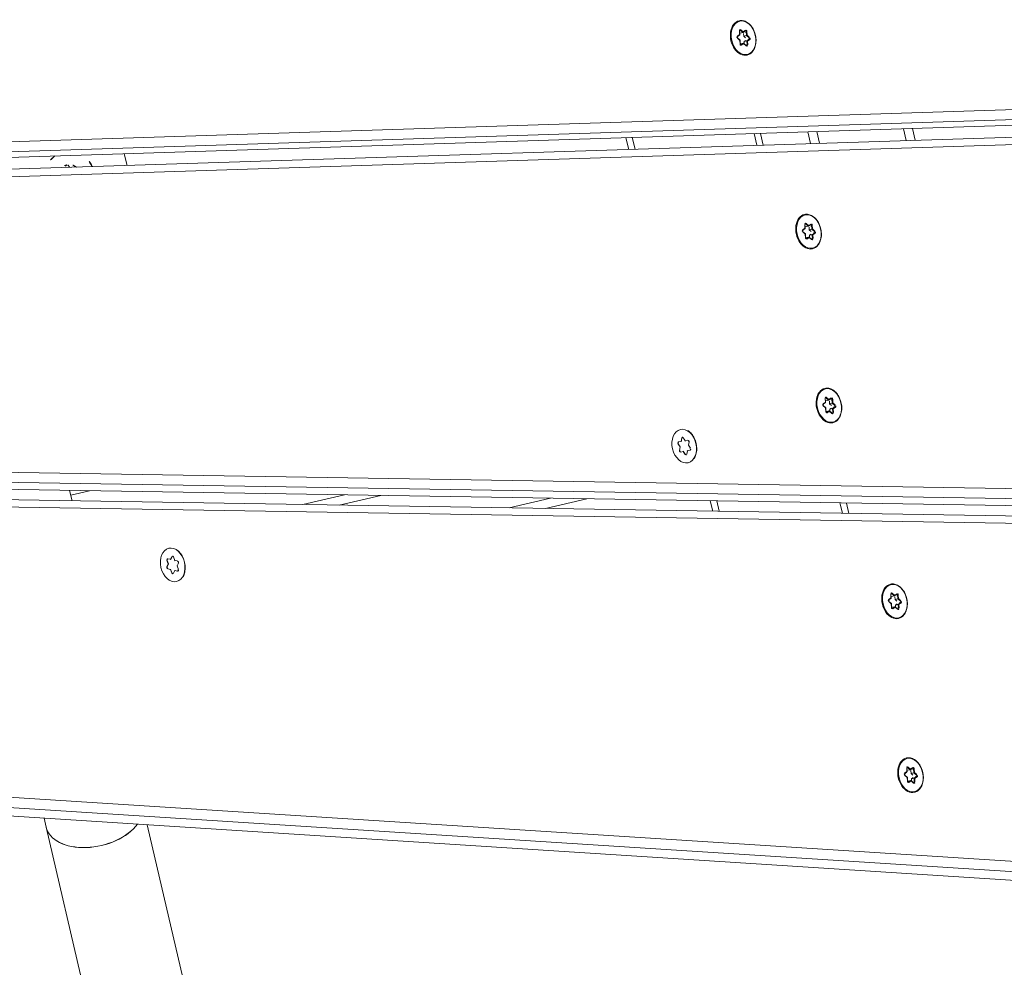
# Model space of a CAD drawing. Extents: x 5477758 to 5478338, y 5918274 to 5918502.
# Tile 96 of 121: x 5477952.226 to 5477952.561, y 5918461.895 to 5918462.217. Entities that reach past the tile are written whole.
import ezdxf

# ---------------------------------------------------------------- set-up
doc = ezdxf.new("R2010")
doc.units = 0
doc.layers.get('0').update_dxf_attribs({"color": 8, "linetype": 'CONTINUOUS', "lineweight": 13})
doc.layers.add('0_PROJEKTOWANE ZABAWKI', color=8, linetype='CONTINUOUS', lineweight=0)

# ---------------------------------------------------------------- blocks, each defined once
blk = doc.blocks.new('zw$CEC1')
for p, q in [((1164.884, -658.59), (1177.805, -593.583)), ((1175.51, -658.257), (1191.631, -593.609)), ((1177.508, -593.766), (1164.587, -658.772)), ((1191.335, -593.784), (1175.214, -658.433)), ((1176.35, -594.803), (1163.43, -659.81)), ((1163.727, -660.052), (1176.648, -595.045)), ((1189.853, -595.852), (1174.406, -657.798)), ((1176.648, -596.035), (1163.727, -661.042)), ((1174.701, -658.047), (1190.148, -596.101)), ((1203.559, -596.174), (1185.064, -657.701)), ((1185.358, -657.957), (1203.853, -596.43)), ((1190.148, -597.091), (1174.701, -659.037)), ((1203.853, -597.42), (1185.358, -658.947)), ((1174.762, -607.578), (1174.353, -607.578)), ((1174.294, -607.878), (1174.703, -607.878)), ((1173.658, -611.078), (1174.067, -611.078)), ((1174.126, -610.778), (1173.717, -610.778)), ((1176.772, -611.776), (1176.684, -611.841)), ((1176.737, -611.69), (1176.772, -611.776)), ((1176.788, -611.787), (1176.751, -611.695)), ((1176.787, -611.671), (1176.919, -611.694)), ((1176.787, -611.675), (1176.787, -611.671)), ((1176.914, -611.672), (1176.791, -611.65)), ((1176.826, -611.773), (1176.919, -611.79)), ((1177.002, -611.608), (1176.914, -611.672)), ((1176.919, -611.694), (1177.013, -611.625)), ((1176.919, -611.694), (1176.919, -611.79)), ((1176.919, -611.79), (1176.986, -611.741)), ((1177.013, -611.625), (1177.013, -611.629)), ((1177.064, -611.634), (1177.101, -611.727)), ((1177.064, -611.638), (1177.064, -611.634)), ((1177.075, -611.757), (1177.101, -611.822)), ((1177.113, -611.707), (1177.078, -611.621)), ((1177.101, -611.727), (1177.233, -611.75)), ((1177.101, -611.727), (1177.101, -611.822)), ((1177.236, -611.729), (1177.113, -611.707)), ((1177.233, -611.75), (1177.233, -611.753)), ((1189.698, -611.771), (1189.61, -611.835)), ((1189.663, -611.684), (1189.698, -611.771)), ((1189.714, -611.781), (1189.677, -611.689)), ((1189.713, -611.665), (1189.845, -611.689)), ((1189.713, -611.669), (1189.713, -611.665)), ((1189.84, -611.666), (1189.717, -611.645)), ((1189.752, -611.768), (1189.845, -611.784)), ((1189.929, -611.602), (1189.84, -611.666)), ((1189.845, -611.689), (1189.939, -611.62)), ((1189.845, -611.689), (1189.845, -611.784)), ((1189.845, -611.784), (1189.912, -611.735)), ((1189.939, -611.62), (1189.939, -611.623)), ((1189.99, -611.629), (1190.027, -611.721)), ((1189.99, -611.632), (1189.99, -611.629)), ((1190.001, -611.751), (1190.027, -611.816)), ((1190.039, -611.701), (1190.004, -611.615)), ((1190.027, -611.721), (1190.159, -611.744)), ((1190.027, -611.721), (1190.027, -611.816)), ((1190.162, -611.723), (1190.039, -611.701)), ((1190.175, -611.775), (1190.082, -611.843)), ((1190.096, -611.841), (1190.184, -611.776)), ((1190.159, -611.744), (1190.159, -611.748)), ((1176.694, -611.859), (1176.789, -611.79)), ((1176.694, -611.862), (1176.694, -611.859)), ((1176.705, -611.894), (1176.828, -611.916)), ((1176.837, -611.913), (1176.708, -611.89)), ((1176.768, -611.9), (1176.789, -611.885)), ((1176.789, -611.79), (1176.789, -611.885)), ((1176.828, -611.916), (1176.863, -612.002)), ((1176.877, -612.007), (1176.84, -611.915)), ((1177.023, -611.946), (1176.93, -612.014)), ((1176.939, -612.015), (1177.027, -611.951)), ((1177.153, -611.968), (1177.024, -611.946)), ((1177.027, -611.951), (1177.15, -611.972)), ((1177.101, -611.822), (1177.174, -611.835)), ((1177.153, -611.854), (1177.19, -611.946)), ((1177.153, -611.854), (1177.153, -611.947)), ((1177.249, -611.78), (1177.156, -611.849)), ((1177.17, -611.846), (1177.258, -611.782)), ((1177.205, -611.933), (1177.17, -611.846)), ((1177.19, -611.946), (1177.19, -611.95)), ((1189.62, -611.853), (1189.715, -611.784)), ((1189.62, -611.857), (1189.62, -611.853)), ((1189.631, -611.888), (1189.754, -611.91)), ((1189.763, -611.907), (1189.634, -611.884)), ((1189.694, -611.895), (1189.715, -611.88)), ((1189.715, -611.784), (1189.715, -611.88)), ((1189.754, -611.91), (1189.789, -611.996)), ((1189.803, -612.001), (1189.766, -611.909)), ((1189.949, -611.94), (1189.856, -612.008)), ((1189.865, -612.01), (1189.953, -611.945)), ((1190.079, -611.963), (1189.95, -611.94)), ((1189.953, -611.945), (1190.076, -611.967)), ((1190.027, -611.816), (1190.1, -611.829)), ((1190.079, -611.848), (1190.116, -611.941)), ((1190.079, -611.848), (1190.079, -611.941)), ((1190.131, -611.927), (1190.096, -611.841)), ((1190.116, -611.941), (1190.116, -611.944)), ((1169.807, -612.366), (1169.842, -612.453)), ((1169.858, -612.463), (1169.821, -612.371)), ((1169.858, -612.347), (1169.989, -612.371)), ((1169.858, -612.351), (1169.858, -612.347)), ((1169.985, -612.348), (1169.861, -612.327)), ((1170.073, -612.284), (1169.985, -612.348)), ((1169.989, -612.371), (1170.084, -612.302)), ((1169.989, -612.371), (1169.989, -612.466)), ((1169.989, -612.466), (1170.056, -612.417)), ((1170.084, -612.302), (1170.084, -612.305)), ((1170.134, -612.311), (1170.171, -612.403)), ((1170.134, -612.314), (1170.134, -612.311)), ((1170.145, -612.433), (1170.171, -612.498)), ((1170.183, -612.383), (1170.148, -612.297)), ((1170.171, -612.403), (1170.303, -612.426)), ((1170.171, -612.403), (1170.171, -612.498)), ((1170.307, -612.405), (1170.183, -612.383)), ((1170.303, -612.426), (1170.303, -612.429)), ((1182.698, -612.44), (1182.61, -612.505)), ((1182.663, -612.354), (1182.698, -612.44)), ((1182.714, -612.451), (1182.677, -612.359)), ((1182.713, -612.335), (1182.845, -612.358)), ((1182.713, -612.339), (1182.713, -612.335)), ((1182.84, -612.336), (1182.717, -612.314)), ((1182.752, -612.437), (1182.845, -612.454)), ((1182.929, -612.271), (1182.84, -612.336)), ((1182.845, -612.358), (1182.939, -612.289)), ((1182.845, -612.358), (1182.845, -612.454)), ((1182.845, -612.454), (1182.912, -612.405)), ((1182.939, -612.289), (1182.939, -612.293)), ((1182.99, -612.298), (1183.027, -612.39)), ((1182.99, -612.302), (1182.99, -612.298)), ((1183.001, -612.42), (1183.027, -612.486)), ((1183.039, -612.371), (1183.004, -612.285)), ((1183.027, -612.39), (1183.159, -612.413)), ((1183.027, -612.39), (1183.027, -612.486)), ((1183.162, -612.393), (1183.039, -612.371)), ((1183.175, -612.444), (1183.082, -612.512)), ((1183.096, -612.51), (1183.184, -612.446)), ((1183.159, -612.413), (1183.159, -612.417)), ((1195.818, -612.411), (1195.73, -612.476)), ((1195.735, -612.498), (1195.829, -612.429)), ((1195.829, -612.429), (1195.829, -612.433)), ((1195.879, -612.438), (1195.917, -612.53)), ((1195.879, -612.442), (1195.879, -612.438)), ((1195.929, -612.511), (1195.894, -612.425)), ((1169.842, -612.453), (1169.754, -612.517)), ((1169.765, -612.535), (1169.859, -612.466)), ((1169.765, -612.539), (1169.765, -612.535)), ((1169.775, -612.57), (1169.899, -612.592)), ((1169.907, -612.589), (1169.778, -612.566)), ((1169.838, -612.577), (1169.859, -612.562)), ((1169.859, -612.466), (1169.859, -612.562)), ((1169.896, -612.45), (1169.989, -612.466)), ((1169.899, -612.592), (1169.934, -612.678)), ((1169.948, -612.683), (1169.91, -612.591)), ((1170.094, -612.622), (1170, -612.69)), ((1170.009, -612.692), (1170.098, -612.627)), ((1170.223, -612.644), (1170.094, -612.622)), ((1170.098, -612.627), (1170.221, -612.649)), ((1170.171, -612.498), (1170.245, -612.511)), ((1170.223, -612.53), (1170.26, -612.623)), ((1170.223, -612.53), (1170.223, -612.623)), ((1170.319, -612.457), (1170.226, -612.525)), ((1170.24, -612.523), (1170.328, -612.458)), ((1170.275, -612.609), (1170.24, -612.523)), ((1170.26, -612.623), (1170.26, -612.626)), ((1173.753, -612.658), (1173.344, -612.658)), ((1182.621, -612.523), (1182.715, -612.454)), ((1182.621, -612.526), (1182.621, -612.523)), ((1182.631, -612.558), (1182.754, -612.579)), ((1182.763, -612.576), (1182.634, -612.553)), ((1182.694, -612.564), (1182.715, -612.549)), ((1182.715, -612.454), (1182.715, -612.549)), ((1182.754, -612.579), (1182.789, -612.666)), ((1182.803, -612.671), (1182.766, -612.579)), ((1182.949, -612.609), (1182.856, -612.678)), ((1182.865, -612.679), (1182.953, -612.614)), ((1183.079, -612.632), (1182.95, -612.609)), ((1182.953, -612.614), (1183.077, -612.636)), ((1183.027, -612.486), (1183.101, -612.499)), ((1183.079, -612.518), (1183.116, -612.61)), ((1183.079, -612.518), (1183.079, -612.61)), ((1183.131, -612.597), (1183.096, -612.51)), ((1183.116, -612.61), (1183.116, -612.614)), ((1186.629, -612.658), (1186.266, -612.658)), ((1195.588, -612.58), (1195.499, -612.645)), ((1195.51, -612.663), (1195.604, -612.594)), ((1195.51, -612.666), (1195.51, -612.663)), ((1195.521, -612.698), (1195.644, -612.719)), ((1195.653, -612.716), (1195.524, -612.694)), ((1195.553, -612.494), (1195.588, -612.58)), ((1195.604, -612.591), (1195.567, -612.499)), ((1195.584, -612.704), (1195.604, -612.689)), ((1195.603, -612.475), (1195.735, -612.498)), ((1195.603, -612.479), (1195.603, -612.475)), ((1195.604, -612.594), (1195.604, -612.689)), ((1195.73, -612.476), (1195.607, -612.454)), ((1195.642, -612.577), (1195.735, -612.594)), ((1195.644, -612.719), (1195.679, -612.806)), ((1195.693, -612.811), (1195.656, -612.719)), ((1195.735, -612.498), (1195.735, -612.594)), ((1195.735, -612.594), (1195.802, -612.545)), ((1195.839, -612.749), (1195.746, -612.818)), ((1195.755, -612.819), (1195.843, -612.754)), ((1195.969, -612.772), (1195.84, -612.749)), ((1195.843, -612.754), (1195.966, -612.776)), ((1195.89, -612.56), (1195.917, -612.626)), ((1195.917, -612.53), (1196.049, -612.554)), ((1195.917, -612.53), (1195.917, -612.626)), ((1195.917, -612.626), (1195.99, -612.639)), ((1196.052, -612.533), (1195.929, -612.511)), ((1195.969, -612.658), (1196.006, -612.75)), ((1195.969, -612.658), (1195.969, -612.75)), ((1196.065, -612.584), (1195.972, -612.652)), ((1195.985, -612.65), (1196.074, -612.586)), ((1196.02, -612.737), (1195.985, -612.65)), ((1196.006, -612.75), (1196.006, -612.754)), ((1196.049, -612.554), (1196.049, -612.557)), ((1173.301, -612.87), (1173.711, -612.87)), ((1186.214, -612.87), (1186.576, -612.87)), ((1172.901, -616.946), (1172.491, -616.946)), ((1185.56, -616.946), (1185.197, -616.946)), ((1172.449, -617.158), (1172.858, -617.158)), ((1182.956, -617.435), (1182.953, -617.525)), ((1183.133, -617.455), (1183.024, -617.409)), ((1183.244, -617.412), (1183.133, -617.455)), ((1183.308, -617.53), (1183.311, -617.441)), ((1185.144, -617.158), (1185.507, -617.158)), ((1182.84, -617.623), (1182.948, -617.67)), ((1182.953, -617.525), (1182.842, -617.568)), ((1182.96, -617.669), (1182.846, -617.62)), ((1182.948, -617.67), (1182.946, -617.76)), ((1183.124, -617.739), (1183.007, -617.785)), ((1183.012, -617.788), (1183.124, -617.745)), ((1183.238, -617.788), (1183.124, -617.739)), ((1183.124, -617.745), (1183.232, -617.792)), ((1183.409, -617.629), (1183.292, -617.674)), ((1183.301, -617.765), (1183.303, -617.675)), ((1183.303, -617.675), (1183.415, -617.632)), ((1183.416, -617.577), (1183.308, -617.53)), ((1184.128, -622.686), (1184.128, -621.233)), ((1183.828, -622.436), (1183.828, -623.889)), ((1182.428, -629.504), (1182.428, -628.05)), ((1182.128, -629.253), (1182.128, -630.707)), ((1169.116, -633.928), (1169.525, -633.928)), ((1182.844, -635.449), (1182.927, -635.517)), ((1182.941, -635.52), (1182.853, -635.448)), ((1182.994, -635.38), (1182.869, -635.397)), ((1182.927, -635.517), (1182.885, -635.602)), ((1183.035, -635.296), (1182.994, -635.38)), ((1183.195, -635.353), (1183.112, -635.285)), ((1183.32, -635.336), (1183.195, -635.353)), ((1183.385, -635.578), (1183.254, -635.596)), ((1183.262, -635.599), (1183.387, -635.582)), ((1183.329, -635.462), (1183.371, -635.378)), ((1183.413, -635.53), (1183.329, -635.462)), ((1183.065, -635.622), (1182.934, -635.64)), ((1182.936, -635.644), (1183.061, -635.627)), ((1183.061, -635.627), (1183.144, -635.695)), ((1183.154, -635.694), (1183.066, -635.622)), ((1183.221, -635.684), (1183.262, -635.599)), ((1180.028, -638.335), (1180.028, -637.675)), ((1180.226, -638.335), (1179.864, -638.335)), ((1191.554, -638.335), (1333.074, -638.335)), ((1190.541, -641.705), (1190.852, -641.705)), ((1190.852, -641.705), (1333.074, -641.705))]:
    blk.add_line(p, q)
for centre, radius, start, end in [((1169.443, -635.928), 0.85, 100.0597, 135.4134), ((1169.443, -635.928), 0.4, 129.2874, 179.1746), ((1169.113, -635.923), 0.07, 88.5959, 179.1746), ((1169.113, -635.923), 0.07, 179.1746, 269.7534), ((1169.443, -635.928), 0.4, 179.1746, 208.23), ((1169.116, -635.803), 0.05, 268.5959, 305.2887), ((1169.443, -635.928), 0.85, 202.104, 237.4577), ((1169.112, -636.043), 0.05, 86.9238, 89.7534)]:
    blk.add_arc(centre, radius, start, end)
for centre in [(1176.971, -611.811), (1189.897, -611.806), (1170.041, -612.488), (1182.897, -612.475), (1195.787, -612.615), (1183.128, -617.6), (1183.128, -635.49)]:
    blk.add_ellipse(centre, major_axis=(0.58, 0), ratio=0.707107)
for centre, major_axis, ratio, start_param, end_param in [((1176.78, -611.681), (-0.045, 0), 0.707107, 4.467995, 6.56239), ((1176.737, -611.701), (0.0139, 0.0056), 0.679724, 0, 1.301881), ((1176.78, -611.692), (-0.03, 0), 0.707107, 4.467995, 6.283185), ((1176.971, -611.826), (0.25, 0), 0.707107, 2.189614, 2.547433), ((1176.772, -611.787), (0.0166, -0.0047), 0.601017, 0.16912, 1.739916), ((1176.791, -611.661), (0.0026, 0.0148), 0.171098, 0.800479, 2.371275), ((1176.914, -611.683), (0.0037, -0.0158), 0.19164, 0.688736, 2.259533), ((1176.971, -611.826), (0.25, 0), 0.707107, 1.142416, 1.510388), ((1177.035, -611.63), (0.045, 0), 0.707107, 0.279204, 2.3736), ((1177.002, -611.618), (-0.0089, 0.0121), 0.508626, 3.748748, 5.319544), ((1177.035, -611.64), (0.03, 0), 0.707107, 0.279204, 2.3736), ((1177.078, -611.631), (-0.0139, -0.0056), 0.679724, 4.443473, 6.01427), ((1177.113, -611.718), (-0.0104, -0.0129), 0.462667, 4.192773, 5.763569), ((1176.971, -611.826), (0.25, 0), 0.707107, 0.130169, 0.46319), ((1177.236, -611.74), (0.0026, 0.0148), 0.171098, 0.800479, 2.371275), ((1177.225, -611.77), (0.03, 0), 0.707107, 0, 1.326402), ((1177.225, -611.76), (0.045, 0), 0.707107, 5.515192, 7.609587), ((1189.706, -611.675), (-0.045, 0), 0.707107, 4.467995, 6.56239), ((1189.663, -611.695), (0.0139, 0.0056), 0.679724, 0, 1.301881), ((1189.706, -611.686), (-0.03, 0), 0.707107, 4.467995, 6.283185), ((1189.897, -611.82), (0.25, 0), 0.707107, 2.189614, 2.547433), ((1189.698, -611.781), (0.0166, -0.0047), 0.601017, 0.16912, 1.739916), ((1189.717, -611.655), (0.0026, 0.0148), 0.171098, 0.800479, 2.371275), ((1189.84, -611.677), (0.0037, -0.0158), 0.19164, 0.688736, 2.259533), ((1189.897, -611.82), (0.25, 0), 0.707107, 1.142416, 1.510388), ((1189.961, -611.624), (0.045, 0), 0.707107, 0.279204, 2.3736), ((1189.929, -611.612), (-0.0089, 0.0121), 0.508626, 3.748748, 5.319544), ((1189.961, -611.634), (0.03, 0), 0.707107, 0.279204, 2.3736), ((1190.004, -611.626), (-0.0139, -0.0056), 0.679724, 4.443473, 6.01427), ((1190.039, -611.712), (-0.0104, -0.0129), 0.462667, 4.192773, 5.763569), ((1189.897, -611.82), (0.25, 0), 0.707107, 0.130169, 0.46319), ((1190.162, -611.734), (0.0026, 0.0148), 0.171098, 0.800479, 2.371275), ((1190.152, -611.765), (0.03, 0), 0.707107, 0, 1.326402), ((1190.152, -611.754), (0.045, 0), 0.707107, 5.515192, 7.609587), ((1190.184, -611.787), (-0.0089, 0.0121), 0.508626, 5.319544, 6.283185), ((1176.971, -611.826), (-0.6, 0), 0.707107, 0, 3.141593), ((1176.716, -611.863), (-0.045, 0), 0.707107, 5.515192, 7.609587), ((1176.684, -611.852), (-0.0089, 0.0121), 0.508626, 3.748748, 5.319544), ((1176.716, -611.874), (-0.03, 0), 0.707107, 5.515192, 6.283185), ((1176.705, -611.905), (0.0026, 0.0148), 0.171098, 0, 0.800479), ((1176.971, -611.826), (-0.25, 0), 0.707107, 0.095219, 0.407877), ((1176.828, -611.926), (-0.0104, -0.0129), 0.462667, 2.890892, 4.192773), ((1176.863, -612.013), (0.0139, 0.0056), 0.679724, 0, 1.301881), ((1176.907, -611.993), (-0.045, 0), 0.707107, 0.279204, 2.3736), ((1176.971, -611.826), (-0.25, 0), 0.707107, 1.152569, 1.475438), ((1176.939, -612.026), (-0.0089, 0.0121), 0.508626, 5.319544, 6.283185), ((1177.027, -611.961), (0.0037, -0.0158), 0.19164, 2.259533, 3.223174), ((1176.971, -611.826), (-0.25, 0), 0.707107, 2.244927, 2.557585), ((1177.161, -611.942), (0.045, 0), 0.707107, 4.467995, 6.56239), ((1177.15, -611.983), (0.0026, 0.0148), 0.171098, 0, 0.800479), ((1177.17, -611.857), (-0.0166, 0.0047), 0.601017, 4.881509, 6.452305), ((1177.205, -611.943), (-0.0139, -0.0056), 0.679724, 4.443473, 6.01427), ((1177.161, -611.952), (0.03, 0), 0.707107, 0, 0.279204), ((1177.258, -611.792), (-0.0089, 0.0121), 0.508626, 5.319544, 6.283185), ((1189.897, -611.82), (-0.6, 0), 0.707107, 0, 3.141593), ((1189.642, -611.857), (-0.045, 0), 0.707107, 5.515192, 7.609587), ((1189.61, -611.846), (-0.0089, 0.0121), 0.508626, 3.748748, 5.319544), ((1189.642, -611.868), (-0.03, 0), 0.707107, 5.515192, 6.283185), ((1189.631, -611.899), (0.0026, 0.0148), 0.171098, 0, 0.800479), ((1189.897, -611.82), (-0.25, 0), 0.707107, 0.095219, 0.407877), ((1189.754, -611.921), (-0.0104, -0.0129), 0.462667, 2.890892, 4.192773), ((1189.789, -612.007), (0.0139, 0.0056), 0.679724, 0, 1.301881), ((1189.833, -611.987), (-0.045, 0), 0.707107, 0.279204, 2.3736), ((1189.897, -611.82), (-0.25, 0), 0.707107, 1.152569, 1.475438), ((1189.865, -612.02), (-0.0089, 0.0121), 0.508626, 5.319544, 6.283185), ((1189.953, -611.956), (0.0037, -0.0158), 0.19164, 2.259533, 3.223174), ((1189.897, -611.82), (-0.25, 0), 0.707107, 2.244927, 2.557585), ((1190.087, -611.936), (0.045, 0), 0.707107, 4.467995, 6.56239), ((1190.076, -611.977), (0.0026, 0.0148), 0.171098, 0, 0.800479), ((1190.096, -611.851), (-0.0166, 0.0047), 0.601017, 4.881509, 6.452305), ((1190.131, -611.938), (-0.0139, -0.0056), 0.679724, 4.443473, 6.01427), ((1190.087, -611.946), (0.03, 0), 0.707107, 0, 0.279204), ((1169.85, -612.357), (-0.045, 0), 0.707107, 4.467995, 6.56239), ((1169.807, -612.377), (0.0139, 0.0056), 0.679724, 0, 1.301881), ((1169.85, -612.368), (-0.03, 0), 0.707107, 4.467995, 6.283185), ((1170.041, -612.502), (0.25, 0), 0.707107, 2.189614, 2.547433), ((1169.861, -612.337), (0.0026, 0.0148), 0.171098, 0.800479, 2.371275), ((1169.985, -612.359), (0.0037, -0.0158), 0.19164, 0.688736, 2.259533), ((1170.041, -612.502), (0.25, 0), 0.707107, 1.142416, 1.510388), ((1170.105, -612.306), (0.045, 0), 0.707107, 0.279204, 2.3736), ((1170.073, -612.294), (-0.0089, 0.0121), 0.508626, 3.748748, 5.319544), ((1170.105, -612.316), (0.03, 0), 0.707107, 0.279204, 2.3736), ((1170.148, -612.308), (-0.0139, -0.0056), 0.679724, 4.443473, 6.01427), ((1170.183, -612.394), (-0.0104, -0.0129), 0.462667, 4.192773, 5.763569), ((1170.041, -612.502), (0.25, 0), 0.707107, 0.130169, 0.46319), ((1170.307, -612.416), (0.0026, 0.0148), 0.171098, 0.800479, 2.371275), ((1170.296, -612.447), (0.03, 0), 0.707107, 0, 1.326402), ((1170.296, -612.436), (0.045, 0), 0.707107, 5.515192, 7.609587), ((1182.706, -612.345), (-0.045, 0), 0.707107, 4.467995, 6.56239), ((1182.663, -612.364), (0.0139, 0.0056), 0.679724, 0, 1.301881), ((1182.706, -612.356), (-0.03, 0), 0.707107, 4.467995, 6.283185), ((1182.897, -612.489), (0.25, 0), 0.707107, 2.189614, 2.547433), ((1182.698, -612.451), (0.0166, -0.0047), 0.601017, 0.16912, 1.739916), ((1182.717, -612.325), (0.0026, 0.0148), 0.171098, 0.800479, 2.371275), ((1182.84, -612.346), (0.0037, -0.0158), 0.19164, 0.688736, 2.259533), ((1182.897, -612.489), (0.25, 0), 0.707107, 1.142416, 1.510388), ((1182.961, -612.293), (0.045, 0), 0.707107, 0.279204, 2.3736), ((1182.929, -612.282), (-0.0089, 0.0121), 0.508626, 3.748748, 5.319544), ((1182.961, -612.304), (0.03, 0), 0.707107, 0.279204, 2.3736), ((1183.004, -612.295), (-0.0139, -0.0056), 0.679724, 4.443473, 6.01427), ((1183.039, -612.381), (-0.0104, -0.0129), 0.462667, 4.192773, 5.763569), ((1182.897, -612.489), (0.25, 0), 0.707107, 0.130169, 0.46319), ((1183.162, -612.403), (0.0026, 0.0148), 0.171098, 0.800479, 2.371275), ((1183.152, -612.434), (0.03, 0), 0.707107, 0, 1.326402), ((1183.152, -612.423), (0.045, 0), 0.707107, 5.515192, 7.609587), ((1183.184, -612.456), (-0.0089, 0.0121), 0.508626, 5.319544, 6.283185), ((1195.851, -612.433), (0.045, 0), 0.707107, 0.279204, 2.3736), ((1195.818, -612.422), (-0.0089, 0.0121), 0.508626, 3.748748, 5.319544), ((1195.851, -612.444), (0.03, 0), 0.707107, 0.279204, 2.3736), ((1195.894, -612.435), (-0.0139, -0.0056), 0.679724, 4.443473, 6.01427), ((1170.041, -612.502), (-0.6, 0), 0.707107, 0, 3.141593), ((1169.786, -612.539), (-0.045, 0), 0.707107, 5.515192, 7.609587), ((1169.754, -612.528), (-0.0089, 0.0121), 0.508626, 3.748748, 5.319544), ((1169.786, -612.55), (-0.03, 0), 0.707107, 5.515192, 6.283185), ((1169.775, -612.581), (0.0026, 0.0148), 0.171098, 0, 0.800479), ((1170.041, -612.502), (-0.25, 0), 0.707107, 0.095219, 0.407877), ((1169.842, -612.463), (0.0166, -0.0047), 0.601017, 0.16912, 1.739916), ((1169.899, -612.602), (-0.0104, -0.0129), 0.462667, 2.890892, 4.192773), ((1169.934, -612.689), (0.0139, 0.0056), 0.679724, 0, 1.301881), ((1169.977, -612.669), (-0.045, 0), 0.707107, 0.279204, 2.3736), ((1170.041, -612.502), (-0.25, 0), 0.707107, 1.152569, 1.475438), ((1170.009, -612.702), (-0.0089, 0.0121), 0.508626, 5.319544, 6.283185), ((1170.098, -612.638), (0.0037, -0.0158), 0.19164, 2.259533, 3.223174), ((1170.041, -612.502), (-0.25, 0), 0.707107, 2.244927, 2.557585), ((1170.232, -612.618), (0.045, 0), 0.707107, 4.467995, 6.56239), ((1170.221, -612.659), (0.0026, 0.0148), 0.171098, 0, 0.800479), ((1170.24, -612.533), (-0.0166, 0.0047), 0.601017, 4.881509, 6.452305), ((1170.275, -612.62), (-0.0139, -0.0056), 0.679724, 4.443473, 6.01427), ((1170.232, -612.628), (0.03, 0), 0.707107, 0, 0.279204), ((1170.328, -612.469), (-0.0089, 0.0121), 0.508626, 5.319544, 6.283185), ((1182.897, -612.489), (-0.6, 0), 0.707107, 0, 3.141593), ((1182.642, -612.527), (-0.045, 0), 0.707107, 5.515192, 7.609587), ((1182.61, -612.515), (-0.0089, 0.0121), 0.508626, 3.748748, 5.319544), ((1182.642, -612.537), (-0.03, 0), 0.707107, 5.515192, 6.283185), ((1182.631, -612.568), (0.0026, 0.0148), 0.171098, 0, 0.800479), ((1182.897, -612.489), (-0.25, 0), 0.707107, 0.095219, 0.407877), ((1182.754, -612.59), (-0.0104, -0.0129), 0.462667, 2.890892, 4.192773), ((1182.789, -612.676), (0.0139, 0.0056), 0.679724, 0, 1.301881), ((1182.833, -612.657), (-0.045, 0), 0.707107, 0.279204, 2.3736), ((1182.897, -612.489), (-0.25, 0), 0.707107, 1.152569, 1.475438), ((1182.865, -612.69), (-0.0089, 0.0121), 0.508626, 5.319544, 6.283185), ((1182.953, -612.625), (0.0037, -0.0158), 0.19164, 2.259533, 3.223174), ((1182.897, -612.489), (-0.25, 0), 0.707107, 2.244927, 2.557585), ((1183.087, -612.605), (0.045, 0), 0.707107, 4.467995, 6.56239), ((1183.077, -612.647), (0.0026, 0.0148), 0.171098, 0, 0.800479), ((1183.096, -612.521), (-0.0166, 0.0047), 0.601017, 4.881509, 6.452305), ((1183.131, -612.607), (-0.0139, -0.0056), 0.679724, 4.443473, 6.01427), ((1183.087, -612.616), (0.03, 0), 0.707107, 0, 0.279204), ((1195.787, -612.629), (-0.6, 0), 0.707107, 0, 3.141593), ((1195.532, -612.667), (-0.045, 0), 0.707107, 5.515192, 7.609587), ((1195.499, -612.655), (-0.0089, 0.0121), 0.508626, 3.748748, 5.319544), ((1195.532, -612.677), (-0.03, 0), 0.707107, 5.515192, 6.283185), ((1195.521, -612.708), (0.0026, 0.0148), 0.171098, 0, 0.800479), ((1195.787, -612.629), (-0.25, 0), 0.707107, 0.095219, 0.407877), ((1195.596, -612.485), (-0.045, 0), 0.707107, 4.467995, 6.56239), ((1195.553, -612.504), (0.0139, 0.0056), 0.679724, 0, 1.301881), ((1195.596, -612.496), (-0.03, 0), 0.707107, 4.467995, 6.283185), ((1195.787, -612.629), (0.25, 0), 0.707107, 2.189614, 2.547433), ((1195.588, -612.591), (0.0166, -0.0047), 0.601017, 0.16912, 1.739916), ((1195.607, -612.465), (0.0026, 0.0148), 0.171098, 0.800479, 2.371275), ((1195.644, -612.73), (-0.0104, -0.0129), 0.462667, 2.890892, 4.192773), ((1195.73, -612.486), (0.0037, -0.0158), 0.19164, 0.688736, 2.259533), ((1195.787, -612.629), (0.25, 0), 0.707107, 1.142416, 1.510388), ((1195.843, -612.765), (0.0037, -0.0158), 0.19164, 2.259533, 3.223174), ((1195.929, -612.522), (-0.0104, -0.0129), 0.462667, 4.192773, 5.763569), ((1195.787, -612.629), (-0.25, 0), 0.707107, 2.244927, 2.557585), ((1195.977, -612.745), (0.045, 0), 0.707107, 4.467995, 6.56239), ((1195.966, -612.787), (0.0026, 0.0148), 0.171098, 0, 0.800479), ((1195.985, -612.661), (-0.0166, 0.0047), 0.601017, 4.881509, 6.452305), ((1196.02, -612.747), (-0.0139, -0.0056), 0.679724, 4.443473, 6.01427), ((1195.977, -612.756), (0.03, 0), 0.707107, 0, 0.279204), ((1195.787, -612.629), (0.25, 0), 0.707107, 0.130169, 0.46319), ((1196.052, -612.543), (0.0026, 0.0148), 0.171098, 0.800479, 2.371275), ((1196.041, -612.574), (0.03, 0), 0.707107, 0, 1.326402), ((1196.041, -612.564), (0.045, 0), 0.707107, 5.515192, 7.609587), ((1196.074, -612.596), (-0.0089, 0.0121), 0.508626, 5.319544, 6.283185), ((1195.679, -612.816), (0.0139, 0.0056), 0.679724, 0, 1.301881), ((1195.722, -612.797), (-0.045, 0), 0.707107, 0.279204, 2.3736), ((1195.787, -612.629), (-0.25, 0), 0.707107, 1.152569, 1.475438), ((1195.755, -612.83), (-0.0089, 0.0121), 0.508626, 5.319544, 6.283185), ((1183.001, -617.436), (-0.045, 0), 0.707107, 4.166874, 6.261269), ((1182.956, -617.446), (0.015, -0.0005), 0.706937, 0.361748, 1.592707), ((1183.024, -617.419), (0.0059, 0.0138), 0.366888, 0.863487, 2.094447), ((1183.133, -617.466), (-0.0003, -0.0162), 0.015336, 3.998817, 5.229777), ((1183.266, -617.44), (0.045, 0), 0.707107, 6.261269, 8.355665), ((1183.244, -617.423), (-0.0054, 0.014), 0.340049, 4.201264, 5.432223), ((1183.311, -617.451), (-0.015, 0.0005), 0.706937, 4.7343, 5.965259), ((1182.863, -617.596), (-0.045, 0), 0.707107, 5.214072, 7.308467), ((1182.84, -617.634), (0.0059, 0.0138), 0.366888, 0, 0.863487), ((1182.842, -617.579), (-0.0054, 0.014), 0.340049, 4.201264, 5.432223), ((1182.991, -617.76), (-0.045, 0), 0.707107, 6.261269, 8.355665), ((1182.946, -617.77), (0.015, -0.0005), 0.706937, 0.361748, 1.592707), ((1182.948, -617.68), (0.0143, 0.0091), 0.560065, 6.280323, 7.511282), ((1182.953, -617.536), (0.0138, -0.0098), 0.549448, 0.710709, 1.941669), ((1183.012, -617.799), (-0.0054, 0.014), 0.340049, 5.432223, 6.283185), ((1183.124, -617.756), (-0.0003, -0.0162), 0.015336, 3.13533, 3.998817), ((1183.256, -617.764), (0.045, 0), 0.707107, 4.166874, 6.261269), ((1183.232, -617.802), (0.0059, 0.0138), 0.366888, 0, 0.863487), ((1183.301, -617.776), (-0.015, 0.0005), 0.706937, 4.7343, 5.965259), ((1183.303, -617.686), (-0.0138, 0.0098), 0.549448, 5.083261, 6.314221), ((1183.308, -617.541), (-0.0143, -0.0091), 0.560065, 4.36969, 5.600649), ((1183.416, -617.588), (0.0059, 0.0138), 0.366888, 0.863487, 2.094447), ((1183.415, -617.643), (-0.0054, 0.014), 0.340049, 5.432223, 6.283185), ((1183.393, -617.604), (0.045, 0), 0.707107, 5.214072, 7.308467), ((1182.878, -635.429), (-0.045, 0), 0.707107, 4.902985, 6.99738), ((1182.844, -635.46), (0.0095, 0.0116), 0.534305, 0, 0.990908), ((1182.869, -635.408), (-0.002, 0.0149), 0.133957, 4.257691, 5.48865), ((1182.927, -635.528), (-0.0169, -0.0037), 0.605555, 3.349452, 4.580412), ((1182.994, -635.391), (0.0097, -0.0134), 0.439153, 0.885934, 2.116894), ((1183.078, -635.306), (-0.045, 0), 0.707107, 3.855787, 5.950182), ((1183.035, -635.306), (-0.0135, 0.0066), 0.668262, 3.797363, 5.028323), ((1183.112, -635.296), (0.0095, 0.0116), 0.534305, 0.990908, 2.221867), ((1183.195, -635.364), (-0.0044, -0.0157), 0.226685, 4.034314, 5.265273), ((1183.329, -635.473), (-0.0169, -0.0037), 0.605555, 4.580412, 5.811371), ((1183.328, -635.367), (0.045, 0), 0.707107, 5.950182, 8.044577), ((1183.32, -635.347), (-0.002, 0.0149), 0.133957, 4.257691, 5.48865), ((1183.371, -635.388), (-0.0135, 0.0066), 0.668262, 5.028323, 6.259282), ((1183.387, -635.593), (-0.002, 0.0149), 0.133957, 5.48865, 6.283185), ((1183.379, -635.551), (0.045, 0), 0.707107, 4.902985, 6.99738), ((1183.413, -635.541), (0.0095, 0.0116), 0.534305, 0.990908, 2.221867), ((1182.928, -635.613), (-0.045, 0), 0.707107, 5.950182, 8.044577), ((1182.885, -635.613), (-0.0135, 0.0066), 0.668262, 3.797363, 5.028323), ((1182.936, -635.654), (-0.002, 0.0149), 0.133957, 5.48865, 6.283185), ((1183.061, -635.637), (-0.0044, -0.0157), 0.226685, 3.043406, 4.034314), ((1183.178, -635.674), (0.045, 0), 0.707107, 3.855787, 5.950182), ((1183.144, -635.705), (0.0095, 0.0116), 0.534305, 0, 0.990908), ((1183.221, -635.695), (-0.0135, 0.0066), 0.668262, 5.028323, 6.259282), ((1183.262, -635.61), (0.0097, -0.0134), 0.439153, 2.116894, 3.347853), ((1190.852, -640.02), (0, -1.685), 0.615741, 6.283183, 8.800988), ((1190.852, -640.02), (0, -1.685), 0.614029, 0, 2.516317)]:
    blk.add_ellipse(centre, major_axis=major_axis, ratio=ratio, start_param=start_param, end_param=end_param)
for points, knots in [([(1176.371, -611.826), (1176.371, -611.78), (1176.381, -611.735), (1176.42, -611.649), (1176.449, -611.608), (1176.524, -611.534), (1176.57, -611.502), (1176.675, -611.448), (1176.733, -611.428), (1176.855, -611.401), (1176.92, -611.395), (1177.048, -611.397), (1177.112, -611.405), (1177.233, -611.436), (1177.29, -611.458), (1177.391, -611.515), (1177.436, -611.549), (1177.507, -611.627), (1177.534, -611.669), (1177.564, -611.75), (1177.571, -611.788), (1177.571, -611.826)], [6.038791, 6.038791, 6.038791, 6.038791, 6.34864, 6.34864, 6.66324, 6.66324, 6.984393, 6.984393, 7.307998, 7.307998, 7.63188, 7.63188, 7.955712, 7.955712, 8.279598, 8.279598, 8.603057, 8.603057, 8.923488, 8.923488, 9.180384, 9.180384, 9.180384, 9.180384]), ([(1189.297, -611.82), (1189.297, -611.775), (1189.307, -611.729), (1189.346, -611.643), (1189.375, -611.602), (1189.45, -611.529), (1189.496, -611.496), (1189.601, -611.443), (1189.659, -611.422), (1189.782, -611.395), (1189.846, -611.389), (1189.974, -611.391), (1190.038, -611.399), (1190.159, -611.43), (1190.216, -611.452), (1190.317, -611.509), (1190.362, -611.544), (1190.433, -611.621), (1190.46, -611.664), (1190.49, -611.745), (1190.497, -611.782), (1190.497, -611.82)], [6.038791, 6.038791, 6.038791, 6.038791, 6.34864, 6.34864, 6.66324, 6.66324, 6.984393, 6.984393, 7.307998, 7.307998, 7.63188, 7.63188, 7.955712, 7.955712, 8.279598, 8.279598, 8.603057, 8.603057, 8.923488, 8.923488, 9.180384, 9.180384, 9.180384, 9.180384]), ([(1176.75, -611.692), (1176.75, -611.692), (1176.75, -611.692), (1176.75, -611.693), (1176.75, -611.693), (1176.75, -611.693), (1176.75, -611.693), (1176.75, -611.694), (1176.75, -611.694), (1176.751, -611.695), (1176.751, -611.695), (1176.751, -611.695)], [0.2443943, 0.2443943, 0.2443943, 0.2443943, 0.3002352, 0.3002352, 0.3560761, 0.3560761, 0.411917, 0.411917, 0.4677579, 0.4677579, 0.5235988, 0.5235988, 0.5235988, 0.5235988]), ([(1177.249, -611.78), (1177.25, -611.78), (1177.251, -611.779), (1177.252, -611.777), (1177.253, -611.777), (1177.254, -611.775), (1177.254, -611.775), (1177.255, -611.773), (1177.255, -611.773), (1177.255, -611.771), (1177.255, -611.771), (1177.255, -611.77)], [2.6179939, 2.6179939, 2.6179939, 2.6179939, 2.7715925, 2.7715925, 2.9251911, 2.9251911, 3.0787897, 3.0787897, 3.2323883, 3.2323883, 3.385987, 3.385987, 3.385987, 3.385987]), ([(1189.676, -611.686), (1189.676, -611.686), (1189.676, -611.686), (1189.676, -611.687), (1189.676, -611.687), (1189.676, -611.687), (1189.676, -611.688), (1189.676, -611.688), (1189.676, -611.688), (1189.677, -611.689), (1189.677, -611.689), (1189.677, -611.689)], [0.2443943, 0.2443943, 0.2443943, 0.2443943, 0.3002352, 0.3002352, 0.3560761, 0.3560761, 0.411917, 0.411917, 0.4677579, 0.4677579, 0.5235988, 0.5235988, 0.5235988, 0.5235988]), ([(1190.175, -611.775), (1190.176, -611.774), (1190.177, -611.773), (1190.178, -611.772), (1190.179, -611.771), (1190.18, -611.769), (1190.18, -611.769), (1190.181, -611.767), (1190.181, -611.767), (1190.181, -611.766), (1190.182, -611.765), (1190.182, -611.765)], [2.6179939, 2.6179939, 2.6179939, 2.6179939, 2.7715925, 2.7715925, 2.9251911, 2.9251911, 3.0787897, 3.0787897, 3.2323883, 3.2323883, 3.385987, 3.385987, 3.385987, 3.385987]), ([(1169.441, -612.502), (1169.441, -612.456), (1169.451, -612.411), (1169.49, -612.325), (1169.519, -612.284), (1169.594, -612.21), (1169.641, -612.178), (1169.745, -612.125), (1169.803, -612.104), (1169.926, -612.077), (1169.99, -612.071), (1170.118, -612.073), (1170.182, -612.081), (1170.303, -612.112), (1170.36, -612.134), (1170.462, -612.191), (1170.506, -612.226), (1170.577, -612.303), (1170.604, -612.346), (1170.634, -612.427), (1170.641, -612.464), (1170.641, -612.502)], [6.038791, 6.038791, 6.038791, 6.038791, 6.34864, 6.34864, 6.66324, 6.66324, 6.984393, 6.984393, 7.307998, 7.307998, 7.63188, 7.63188, 7.955712, 7.955712, 8.279598, 8.279598, 8.603057, 8.603057, 8.923488, 8.923488, 9.180384, 9.180384, 9.180384, 9.180384]), ([(1176.686, -611.874), (1176.686, -611.875), (1176.686, -611.876), (1176.687, -611.878), (1176.688, -611.879), (1176.69, -611.881), (1176.691, -611.883), (1176.695, -611.885), (1176.697, -611.887), (1176.702, -611.888), (1176.705, -611.889), (1176.708, -611.89)], [0.244394, 0.244394, 0.244394, 0.244394, 0.509675, 0.509675, 0.774955, 0.774955, 1.040236, 1.040236, 1.305516, 1.305516, 1.570796, 1.570796, 1.570796, 1.570796]), ([(1176.877, -612.007), (1176.878, -612.009), (1176.879, -612.011), (1176.883, -612.014), (1176.885, -612.015), (1176.89, -612.018), (1176.892, -612.019), (1176.898, -612.02), (1176.901, -612.02), (1176.907, -612.021), (1176.911, -612.021), (1176.917, -612.02), (1176.92, -612.019), (1176.925, -612.017), (1176.927, -612.016), (1176.929, -612.014), (1176.93, -612.014), (1176.93, -612.014)], [0.523599, 0.523599, 0.523599, 0.523599, 0.927172, 0.927172, 1.204378, 1.204378, 1.47422, 1.47422, 1.746688, 1.746688, 2.021391, 2.021391, 2.295276, 2.295276, 2.566083, 2.566083, 2.617994, 2.617994, 2.617994, 2.617994]), ([(1177.153, -611.968), (1177.156, -611.969), (1177.159, -611.969), (1177.165, -611.969), (1177.169, -611.969), (1177.174, -611.967), (1177.177, -611.966), (1177.182, -611.964), (1177.184, -611.963), (1177.187, -611.96), (1177.189, -611.959), (1177.19, -611.956), (1177.191, -611.955), (1177.191, -611.953), (1177.191, -611.953), (1177.191, -611.952)], [1.570796, 1.570796, 1.570796, 1.570796, 1.844329, 1.844329, 2.119118, 2.119118, 2.392017, 2.392017, 2.661992, 2.661992, 2.936562, 2.936562, 3.253095, 3.253095, 3.385987, 3.385987, 3.385987, 3.385987]), ([(1182.297, -612.489), (1182.297, -612.444), (1182.307, -612.399), (1182.346, -612.313), (1182.375, -612.272), (1182.45, -612.198), (1182.496, -612.165), (1182.601, -612.112), (1182.659, -612.092), (1182.782, -612.065), (1182.846, -612.058), (1182.974, -612.06), (1183.038, -612.069), (1183.159, -612.1), (1183.216, -612.122), (1183.317, -612.179), (1183.362, -612.213), (1183.433, -612.29), (1183.46, -612.333), (1183.49, -612.414), (1183.497, -612.452), (1183.497, -612.489)], [6.038791, 6.038791, 6.038791, 6.038791, 6.34864, 6.34864, 6.66324, 6.66324, 6.984393, 6.984393, 7.307998, 7.307998, 7.63188, 7.63188, 7.955712, 7.955712, 8.279598, 8.279598, 8.603057, 8.603057, 8.923488, 8.923488, 9.180384, 9.180384, 9.180384, 9.180384]), ([(1189.612, -611.868), (1189.612, -611.869), (1189.612, -611.87), (1189.613, -611.872), (1189.614, -611.873), (1189.616, -611.876), (1189.617, -611.877), (1189.621, -611.88), (1189.623, -611.881), (1189.628, -611.883), (1189.631, -611.883), (1189.634, -611.884)], [0.244394, 0.244394, 0.244394, 0.244394, 0.509675, 0.509675, 0.774955, 0.774955, 1.040236, 1.040236, 1.305516, 1.305516, 1.570796, 1.570796, 1.570796, 1.570796]), ([(1189.803, -612.001), (1189.804, -612.003), (1189.805, -612.005), (1189.809, -612.008), (1189.811, -612.01), (1189.816, -612.012), (1189.818, -612.013), (1189.824, -612.014), (1189.827, -612.015), (1189.833, -612.015), (1189.837, -612.015), (1189.843, -612.014), (1189.846, -612.013), (1189.851, -612.011), (1189.853, -612.01), (1189.855, -612.009), (1189.856, -612.008), (1189.856, -612.008)], [0.523599, 0.523599, 0.523599, 0.523599, 0.927172, 0.927172, 1.204378, 1.204378, 1.47422, 1.47422, 1.746688, 1.746688, 2.021391, 2.021391, 2.295276, 2.295276, 2.566083, 2.566083, 2.617994, 2.617994, 2.617994, 2.617994]), ([(1190.079, -611.963), (1190.082, -611.963), (1190.085, -611.963), (1190.092, -611.963), (1190.095, -611.963), (1190.101, -611.961), (1190.103, -611.961), (1190.108, -611.958), (1190.11, -611.957), (1190.113, -611.954), (1190.115, -611.953), (1190.117, -611.95), (1190.117, -611.949), (1190.117, -611.947), (1190.117, -611.947), (1190.117, -611.946)], [1.570796, 1.570796, 1.570796, 1.570796, 1.844329, 1.844329, 2.119118, 2.119118, 2.392017, 2.392017, 2.661992, 2.661992, 2.936562, 2.936562, 3.253095, 3.253095, 3.385987, 3.385987, 3.385987, 3.385987]), ([(1169.82, -612.368), (1169.82, -612.368), (1169.82, -612.368), (1169.82, -612.369), (1169.82, -612.369), (1169.821, -612.369), (1169.821, -612.37), (1169.821, -612.37), (1169.821, -612.37), (1169.821, -612.371), (1169.821, -612.371), (1169.821, -612.371)], [0.2443943, 0.2443943, 0.2443943, 0.2443943, 0.3002352, 0.3002352, 0.3560761, 0.3560761, 0.411917, 0.411917, 0.4677579, 0.4677579, 0.5235988, 0.5235988, 0.5235988, 0.5235988]), ([(1170.319, -612.457), (1170.32, -612.456), (1170.321, -612.455), (1170.323, -612.454), (1170.323, -612.453), (1170.324, -612.451), (1170.325, -612.451), (1170.325, -612.449), (1170.325, -612.449), (1170.326, -612.448), (1170.326, -612.447), (1170.326, -612.447)], [2.6179939, 2.6179939, 2.6179939, 2.6179939, 2.7715925, 2.7715925, 2.9251911, 2.9251911, 3.0787897, 3.0787897, 3.2323883, 3.2323883, 3.385987, 3.385987, 3.385987, 3.385987]), ([(1182.676, -612.356), (1182.676, -612.356), (1182.676, -612.356), (1182.676, -612.356), (1182.676, -612.357), (1182.676, -612.357), (1182.676, -612.357), (1182.676, -612.358), (1182.677, -612.358), (1182.677, -612.358), (1182.677, -612.358), (1182.677, -612.359)], [0.2443943, 0.2443943, 0.2443943, 0.2443943, 0.3002352, 0.3002352, 0.3560761, 0.3560761, 0.411917, 0.411917, 0.4677579, 0.4677579, 0.5235988, 0.5235988, 0.5235988, 0.5235988]), ([(1183.175, -612.444), (1183.176, -612.443), (1183.177, -612.443), (1183.178, -612.441), (1183.179, -612.44), (1183.18, -612.439), (1183.18, -612.438), (1183.181, -612.437), (1183.181, -612.436), (1183.182, -612.435), (1183.182, -612.435), (1183.182, -612.434)], [2.6179939, 2.6179939, 2.6179939, 2.6179939, 2.7715925, 2.7715925, 2.9251911, 2.9251911, 3.0787897, 3.0787897, 3.2323883, 3.2323883, 3.385987, 3.385987, 3.385987, 3.385987]), ([(1195.187, -612.629), (1195.187, -612.584), (1195.197, -612.539), (1195.236, -612.453), (1195.265, -612.412), (1195.34, -612.338), (1195.386, -612.305), (1195.49, -612.252), (1195.549, -612.232), (1195.671, -612.205), (1195.736, -612.198), (1195.864, -612.2), (1195.928, -612.209), (1196.049, -612.24), (1196.106, -612.262), (1196.207, -612.319), (1196.252, -612.353), (1196.323, -612.43), (1196.35, -612.473), (1196.38, -612.554), (1196.387, -612.592), (1196.387, -612.629)], [6.038791, 6.038791, 6.038791, 6.038791, 6.34864, 6.34864, 6.66324, 6.66324, 6.984393, 6.984393, 7.307998, 7.307998, 7.63188, 7.63188, 7.955712, 7.955712, 8.279598, 8.279598, 8.603057, 8.603057, 8.923488, 8.923488, 9.180384, 9.180384, 9.180384, 9.180384]), ([(1169.756, -612.55), (1169.756, -612.551), (1169.756, -612.552), (1169.757, -612.554), (1169.758, -612.555), (1169.76, -612.558), (1169.762, -612.559), (1169.765, -612.561), (1169.767, -612.563), (1169.772, -612.565), (1169.775, -612.565), (1169.778, -612.566)], [0.244394, 0.244394, 0.244394, 0.244394, 0.509675, 0.509675, 0.774955, 0.774955, 1.040236, 1.040236, 1.305516, 1.305516, 1.570796, 1.570796, 1.570796, 1.570796]), ([(1169.948, -612.683), (1169.948, -612.685), (1169.95, -612.687), (1169.953, -612.69), (1169.955, -612.691), (1169.96, -612.694), (1169.963, -612.695), (1169.968, -612.696), (1169.971, -612.697), (1169.978, -612.697), (1169.981, -612.697), (1169.987, -612.696), (1169.99, -612.695), (1169.995, -612.693), (1169.997, -612.692), (1170, -612.691), (1170, -612.69), (1170, -612.69)], [0.523599, 0.523599, 0.523599, 0.523599, 0.927172, 0.927172, 1.204378, 1.204378, 1.47422, 1.47422, 1.746688, 1.746688, 2.021391, 2.021391, 2.295276, 2.295276, 2.566083, 2.566083, 2.617994, 2.617994, 2.617994, 2.617994]), ([(1170.223, -612.644), (1170.226, -612.645), (1170.23, -612.645), (1170.236, -612.645), (1170.239, -612.645), (1170.245, -612.643), (1170.248, -612.643), (1170.252, -612.64), (1170.254, -612.639), (1170.258, -612.636), (1170.259, -612.635), (1170.261, -612.632), (1170.261, -612.631), (1170.262, -612.629), (1170.262, -612.629), (1170.262, -612.628)], [1.570796, 1.570796, 1.570796, 1.570796, 1.844329, 1.844329, 2.119118, 2.119118, 2.392017, 2.392017, 2.661992, 2.661992, 2.936562, 2.936562, 3.253095, 3.253095, 3.385987, 3.385987, 3.385987, 3.385987]), ([(1182.612, -612.537), (1182.612, -612.538), (1182.612, -612.539), (1182.613, -612.541), (1182.614, -612.543), (1182.616, -612.545), (1182.617, -612.547), (1182.621, -612.549), (1182.623, -612.55), (1182.628, -612.552), (1182.631, -612.553), (1182.634, -612.553)], [0.244394, 0.244394, 0.244394, 0.244394, 0.509675, 0.509675, 0.774955, 0.774955, 1.040236, 1.040236, 1.305516, 1.305516, 1.570796, 1.570796, 1.570796, 1.570796]), ([(1182.803, -612.671), (1182.804, -612.672), (1182.805, -612.674), (1182.809, -612.678), (1182.811, -612.679), (1182.816, -612.681), (1182.818, -612.682), (1182.824, -612.684), (1182.827, -612.684), (1182.834, -612.684), (1182.837, -612.684), (1182.843, -612.683), (1182.846, -612.683), (1182.851, -612.681), (1182.853, -612.68), (1182.856, -612.678), (1182.856, -612.678), (1182.856, -612.678)], [0.523599, 0.523599, 0.523599, 0.523599, 0.927172, 0.927172, 1.204378, 1.204378, 1.47422, 1.47422, 1.746688, 1.746688, 2.021391, 2.021391, 2.295276, 2.295276, 2.566083, 2.566083, 2.617994, 2.617994, 2.617994, 2.617994]), ([(1183.079, -612.632), (1183.082, -612.633), (1183.085, -612.633), (1183.092, -612.633), (1183.095, -612.632), (1183.101, -612.631), (1183.103, -612.63), (1183.108, -612.628), (1183.11, -612.627), (1183.113, -612.624), (1183.115, -612.623), (1183.117, -612.62), (1183.117, -612.618), (1183.117, -612.617), (1183.117, -612.616), (1183.117, -612.616)], [1.570796, 1.570796, 1.570796, 1.570796, 1.844329, 1.844329, 2.119118, 2.119118, 2.392017, 2.392017, 2.661992, 2.661992, 2.936562, 2.936562, 3.253095, 3.253095, 3.385987, 3.385987, 3.385987, 3.385987]), ([(1195.502, -612.677), (1195.502, -612.678), (1195.502, -612.679), (1195.503, -612.681), (1195.503, -612.683), (1195.506, -612.685), (1195.507, -612.687), (1195.511, -612.689), (1195.513, -612.69), (1195.518, -612.692), (1195.521, -612.693), (1195.524, -612.694)], [0.244394, 0.244394, 0.244394, 0.244394, 0.509675, 0.509675, 0.774955, 0.774955, 1.040236, 1.040236, 1.305516, 1.305516, 1.570796, 1.570796, 1.570796, 1.570796]), ([(1195.566, -612.496), (1195.566, -612.496), (1195.566, -612.496), (1195.566, -612.496), (1195.566, -612.497), (1195.566, -612.497), (1195.566, -612.497), (1195.566, -612.498), (1195.566, -612.498), (1195.566, -612.498), (1195.566, -612.499), (1195.567, -612.499)], [0.2443943, 0.2443943, 0.2443943, 0.2443943, 0.3002352, 0.3002352, 0.3560761, 0.3560761, 0.411917, 0.411917, 0.4677579, 0.4677579, 0.5235988, 0.5235988, 0.5235988, 0.5235988]), ([(1195.969, -612.772), (1195.972, -612.773), (1195.975, -612.773), (1195.981, -612.773), (1195.984, -612.772), (1195.99, -612.771), (1195.993, -612.77), (1195.998, -612.768), (1196, -612.767), (1196.003, -612.764), (1196.004, -612.763), (1196.006, -612.76), (1196.007, -612.759), (1196.007, -612.757), (1196.007, -612.756), (1196.007, -612.756)], [1.570796, 1.570796, 1.570796, 1.570796, 1.844329, 1.844329, 2.119118, 2.119118, 2.392017, 2.392017, 2.661992, 2.661992, 2.936562, 2.936562, 3.253095, 3.253095, 3.385987, 3.385987, 3.385987, 3.385987]), ([(1196.065, -612.584), (1196.066, -612.583), (1196.067, -612.583), (1196.068, -612.581), (1196.069, -612.58), (1196.07, -612.579), (1196.07, -612.578), (1196.071, -612.577), (1196.071, -612.576), (1196.071, -612.575), (1196.071, -612.575), (1196.071, -612.574)], [2.6179939, 2.6179939, 2.6179939, 2.6179939, 2.7715925, 2.7715925, 2.9251911, 2.9251911, 3.0787897, 3.0787897, 3.2323883, 3.2323883, 3.385987, 3.385987, 3.385987, 3.385987]), ([(1195.693, -612.811), (1195.694, -612.812), (1195.695, -612.814), (1195.699, -612.818), (1195.701, -612.819), (1195.706, -612.821), (1195.708, -612.822), (1195.714, -612.824), (1195.717, -612.824), (1195.723, -612.825), (1195.726, -612.824), (1195.732, -612.823), (1195.735, -612.823), (1195.741, -612.821), (1195.743, -612.82), (1195.745, -612.818), (1195.746, -612.818), (1195.746, -612.818)], [0.523599, 0.523599, 0.523599, 0.523599, 0.927172, 0.927172, 1.204378, 1.204378, 1.47422, 1.47422, 1.746688, 1.746688, 2.021391, 2.021391, 2.295276, 2.295276, 2.566083, 2.566083, 2.617994, 2.617994, 2.617994, 2.617994]), ([(1182.64, -617.363), (1182.641, -617.362), (1182.642, -617.361), (1182.681, -617.323), (1182.728, -617.29), (1182.832, -617.237), (1182.89, -617.217), (1183.013, -617.19), (1183.077, -617.183), (1183.205, -617.185), (1183.269, -617.194), (1183.39, -617.224), (1183.447, -617.247), (1183.543, -617.3), (1183.583, -617.33), (1183.616, -617.363)], [3.211558, 3.211558, 3.211558, 3.211558, 3.220527, 3.220527, 3.54168, 3.54168, 3.865285, 3.865285, 4.189167, 4.189167, 4.512999, 4.512999, 4.836885, 4.836885, 5.122191, 5.122191, 5.122191, 5.122191]), ([(1182.834, -617.611), (1182.834, -617.611), (1182.835, -617.611), (1182.835, -617.612), (1182.836, -617.613), (1182.838, -617.615), (1182.839, -617.616), (1182.842, -617.618), (1182.844, -617.619), (1182.846, -617.62)], [4.0484745, 4.0484745, 4.0484745, 4.0484745, 4.09722, 4.09722, 4.3022763, 4.3022763, 4.5073327, 4.5073327, 4.712389, 4.712389, 4.712389, 4.712389]), ([(1182.962, -617.775), (1182.962, -617.775), (1182.962, -617.776), (1182.963, -617.777), (1182.965, -617.779), (1182.968, -617.782), (1182.97, -617.783), (1182.975, -617.785), (1182.978, -617.786), (1182.984, -617.787), (1182.987, -617.788), (1182.993, -617.788), (1182.997, -617.787), (1183.002, -617.786), (1183.005, -617.786), (1183.007, -617.785)], [4.048474, 4.048474, 4.048474, 4.048474, 4.101603, 4.101603, 4.430018, 4.430018, 4.70363, 4.70363, 4.973748, 4.973748, 5.246868, 5.246868, 5.521673, 5.521673, 5.759587, 5.759587, 5.759587, 5.759587]), ([(1183.238, -617.788), (1183.241, -617.789), (1183.243, -617.79), (1183.249, -617.792), (1183.252, -617.792), (1183.259, -617.792), (1183.262, -617.792), (1183.268, -617.79), (1183.271, -617.789), (1183.275, -617.787), (1183.278, -617.786), (1183.281, -617.783), (1183.282, -617.782), (1183.284, -617.78), (1183.284, -617.78), (1183.284, -617.779)], [4.712389, 4.712389, 4.712389, 4.712389, 4.982573, 4.982573, 5.255788, 5.255788, 5.530596, 5.530596, 5.803839, 5.803839, 6.074019, 6.074019, 6.347106, 6.347106, 6.467333, 6.467333, 6.467333, 6.467333]), ([(1183.409, -617.629), (1183.411, -617.628), (1183.413, -617.627), (1183.416, -617.625), (1183.418, -617.624), (1183.42, -617.622), (1183.421, -617.621), (1183.422, -617.62), (1183.422, -617.619), (1183.422, -617.619)], [5.7595865, 5.7595865, 5.7595865, 5.7595865, 5.9734092, 5.9734092, 6.1872319, 6.1872319, 6.4010546, 6.4010546, 6.4673329, 6.4673329, 6.4673329, 6.4673329]), ([(1182.64, -635.253), (1182.641, -635.252), (1182.642, -635.251), (1182.681, -635.213), (1182.728, -635.18), (1182.832, -635.127), (1182.89, -635.106), (1183.013, -635.079), (1183.077, -635.073), (1183.205, -635.075), (1183.269, -635.083), (1183.39, -635.114), (1183.447, -635.137), (1183.543, -635.19), (1183.583, -635.22), (1183.616, -635.253)], [1.853273, 1.853273, 1.853273, 1.853273, 1.862243, 1.862243, 2.183395, 2.183395, 2.507001, 2.507001, 2.830883, 2.830883, 3.154714, 3.154714, 3.478601, 3.478601, 3.763906, 3.763906, 3.763906, 3.763906]), ([(1182.849, -635.443), (1182.849, -635.444), (1182.849, -635.444), (1182.85, -635.445), (1182.85, -635.446), (1182.852, -635.447), (1182.852, -635.448), (1182.853, -635.448)], [5.4067592, 5.4067592, 5.4067592, 5.4067592, 5.4739087, 5.4739087, 5.6167476, 5.6167476, 5.7595865, 5.7595865, 5.7595865, 5.7595865]), ([(1183.385, -635.578), (1183.388, -635.578), (1183.391, -635.577), (1183.396, -635.575), (1183.399, -635.574), (1183.403, -635.571), (1183.404, -635.57), (1183.406, -635.568), (1183.407, -635.567), (1183.407, -635.566)], [0.523599, 0.523599, 0.523599, 0.523599, 0.797613, 0.797613, 1.068593, 1.068593, 1.339293, 1.339293, 1.542432, 1.542432, 1.542432, 1.542432]), ([(1182.899, -635.627), (1182.9, -635.629), (1182.901, -635.631), (1182.905, -635.634), (1182.907, -635.635), (1182.912, -635.637), (1182.914, -635.638), (1182.92, -635.64), (1182.923, -635.64), (1182.929, -635.64), (1182.932, -635.64), (1182.934, -635.64)], [5.406759, 5.406759, 5.406759, 5.406759, 5.749949, 5.749949, 6.025661, 6.025661, 6.29557, 6.29557, 6.568278, 6.568278, 6.806784, 6.806784, 6.806784, 6.806784]), ([(1183.154, -635.694), (1183.155, -635.695), (1183.157, -635.696), (1183.162, -635.699), (1183.165, -635.7), (1183.171, -635.701), (1183.174, -635.701), (1183.18, -635.701), (1183.183, -635.701), (1183.189, -635.7), (1183.192, -635.699), (1183.197, -635.697), (1183.2, -635.696), (1183.203, -635.694), (1183.205, -635.692), (1183.206, -635.69), (1183.207, -635.689), (1183.207, -635.689)], [5.759587, 5.759587, 5.759587, 5.759587, 6.034711, 6.034711, 6.304662, 6.304662, 6.577475, 6.577475, 6.852249, 6.852249, 7.125862, 7.125862, 7.396363, 7.396363, 7.668146, 7.668146, 7.825618, 7.825618, 7.825618, 7.825618])]:
    blk.add_open_spline(points, degree=3, knots=knots)

msp = doc.modelspace()

# ---------------------------------------------------------------- block references
at = {"layer": '0_PROJEKTOWANE ZABAWKI', "xscale": 0.009981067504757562, "yscale": 0.009981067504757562, "zscale": 0.009981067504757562, "rotation": 283.0720937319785}
msp.add_blockref('zw$CEC1', (5477955.78541, 5918474.9692), dxfattribs=at)

doc.saveas('drawing.dxf')
